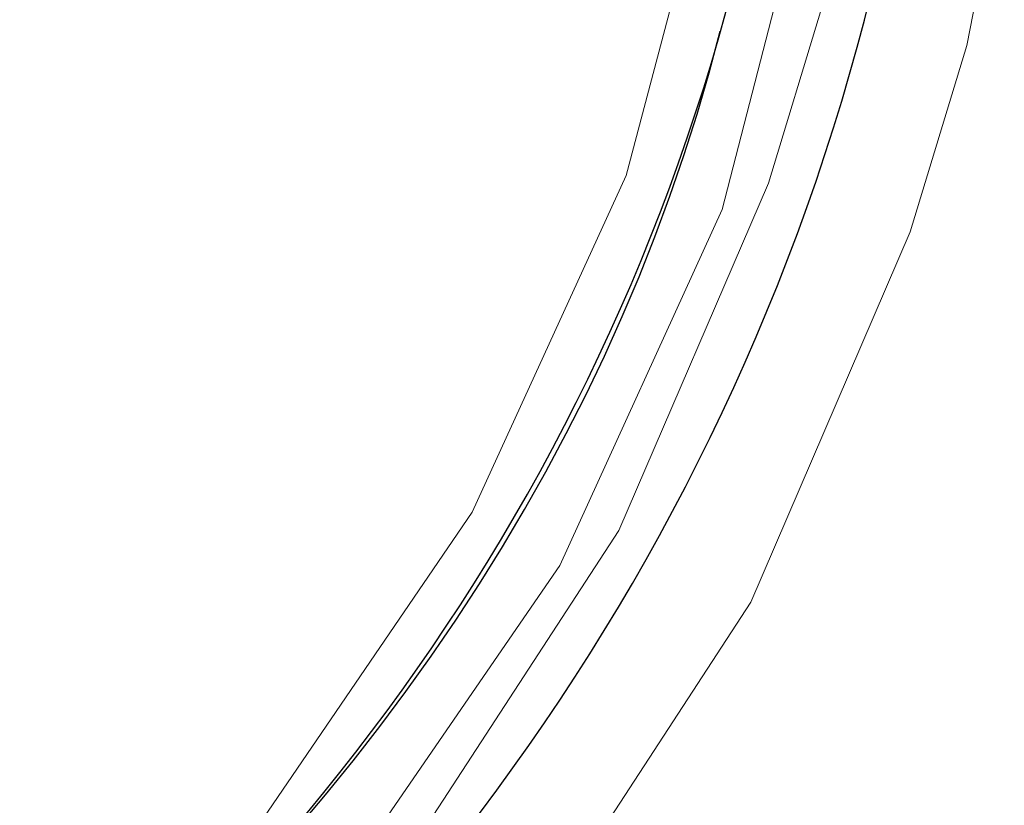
# Model space of a CAD drawing. Header units: inches. Extents: x 0 to 612, y 155 to 655.
# Tile 119 of 138: x 155.36 to 165.18, y 363.45 to 371.29. Entities that reach past the tile are written whole.
import ezdxf

# ---------------------------------------------------------------- set-up
doc = ezdxf.new("R2010")
doc.units = ezdxf.units.IN
doc.header["$MEASUREMENT"] = 0
doc.layers.add('Layer 1', color=7, linetype='Continuous')

# ---------------------------------------------------------------- blocks, each defined once
blk = doc.blocks.new('block 1499')
at = {"layer": 'Layer 1', "color": 7, "lineweight": 25}
blk.add_open_spline([(141.5938, 355.6094), (150.8813, 355.3291), (160.1055, 362.2471), (162.3486, 371.1738)], degree=3, dxfattribs=at)
blk = doc.blocks.new('block 1498')
at = {"layer": 'Layer 1'}
blk.add_blockref('block 1499', (0, 0), dxfattribs=at)
blk = doc.blocks.new('block 1497')
at = {"layer": 'Layer 1'}
blk.add_blockref('block 1498', (0, 0), dxfattribs=at)
blk = doc.blocks.new('block 1544')
at = {"layer": 'Layer 1', "lineweight": 0}
for points in [[(162.3501, 373.2773)], [(161.4097, 369.7314)]]:
    blk.add_lwpolyline(points, dxfattribs=at)
blk.add_open_spline([(162.3501, 373.2773), (162.3501, 373.2773), (161.4097, 369.7314), (161.4097, 369.7314), (161.4097, 369.7314), (162.3501, 373.2773), (162.3501, 373.2773)], degree=3, knots=[0, 0, 0, 0, 1, 1, 1, 2, 2, 2, 2], dxfattribs=at)
blk = doc.blocks.new('block 1545')
at = {"layer": 'Layer 1', "lineweight": 0}
for points in [[(161.4097, 369.7314)], [(159.8745, 366.3721)]]:
    blk.add_lwpolyline(points, dxfattribs=at)
blk.add_open_spline([(161.4097, 369.7314), (161.4097, 369.7314), (159.8745, 366.3721), (159.8745, 366.3721), (159.8745, 366.3721), (161.4097, 369.7314), (161.4097, 369.7314)], degree=3, knots=[0, 0, 0, 0, 1, 1, 1, 2, 2, 2, 2], dxfattribs=at)
blk = doc.blocks.new('block 1546')
at = {"layer": 'Layer 1', "lineweight": 0}
for points in [[(159.8745, 366.3721)], [(157.7871, 363.3135)]]:
    blk.add_lwpolyline(points, dxfattribs=at)
blk.add_open_spline([(159.8745, 366.3721), (159.8745, 366.3721), (157.7871, 363.3135), (157.7871, 363.3135), (157.7871, 363.3135), (159.8745, 366.3721), (159.8745, 366.3721)], degree=3, knots=[0, 0, 0, 0, 1, 1, 1, 2, 2, 2, 2], dxfattribs=at)
blk = doc.blocks.new('block 1541')
at = {"layer": 'Layer 1'}
for name in ['block 1544', 'block 1545', 'block 1546']:
    blk.add_blockref(name, (0, 0), dxfattribs=at)
blk = doc.blocks.new('block 1540')
at = {"layer": 'Layer 1'}
blk.add_blockref('block 1541', (0, 0), dxfattribs=at)
blk = doc.blocks.new('block 1583')
at = {"layer": 'Layer 1', "color": 7, "lineweight": 25}
blk.add_open_spline([(141.5938, 355.6094), (153.501, 355.6094), (163.1538, 365.165), (163.1538, 376.9531), (163.1538, 376.9531), (163.1538, 376.9531), (163.1538, 376.9531), (163.1538, 388.7402), (153.501, 398.2979), (141.5938, 398.2979), (141.5938, 398.2979), (141.5938, 398.2979), (141.5938, 398.2979), (141.5938, 398.2979), (141.5938, 398.2979), (141.5938, 398.2979)], degree=3, knots=[0, 0, 0, 0, 1, 1, 1, 2, 2, 2, 3, 3, 3, 4, 4, 4, 5, 5, 5, 5], dxfattribs=at)
blk = doc.blocks.new('block 1582')
at = {"layer": 'Layer 1'}
blk.add_blockref('block 1583', (0, 0), dxfattribs=at)
blk = doc.blocks.new('block 1581')
at = {"layer": 'Layer 1'}
blk.add_blockref('block 1582', (0, 0), dxfattribs=at)
blk = doc.blocks.new('block 2472')
at = {"layer": 'Layer 1', "lineweight": 0}
for points in [[(163.3252, 373.0996)], [(162.3696, 369.3936)]]:
    blk.add_lwpolyline(points, dxfattribs=at)
blk.add_open_spline([(163.3252, 373.0996), (163.3252, 373.0996), (162.3696, 369.3936), (162.3696, 369.3936), (162.3696, 369.3936), (163.3252, 373.0996), (163.3252, 373.0996)], degree=3, knots=[0, 0, 0, 0, 1, 1, 1, 2, 2, 2, 2], dxfattribs=at)
blk = doc.blocks.new('block 2473')
at = {"layer": 'Layer 1', "lineweight": 0}
for points in [[(162.3696, 369.3936)], [(160.7505, 365.8398)]]:
    blk.add_lwpolyline(points, dxfattribs=at)
blk.add_open_spline([(162.3696, 369.3936), (162.3696, 369.3936), (160.7505, 365.8398), (160.7505, 365.8398), (160.7505, 365.8398), (162.3696, 369.3936), (162.3696, 369.3936)], degree=3, knots=[0, 0, 0, 0, 1, 1, 1, 2, 2, 2, 2], dxfattribs=at)
blk = doc.blocks.new('block 2474')
at = {"layer": 'Layer 1', "lineweight": 0}
for points in [[(160.7505, 365.8398)], [(158.561, 362.6553)]]:
    blk.add_lwpolyline(points, dxfattribs=at)
blk.add_open_spline([(160.7505, 365.8398), (160.7505, 365.8398), (158.561, 362.6553), (158.561, 362.6553), (158.561, 362.6553), (160.7505, 365.8398), (160.7505, 365.8398)], degree=3, knots=[0, 0, 0, 0, 1, 1, 1, 2, 2, 2, 2], dxfattribs=at)
blk = doc.blocks.new('block 2470')
at = {"layer": 'Layer 1'}
for name in ['block 2472', 'block 2473', 'block 2474']:
    blk.add_blockref(name, (0, 0), dxfattribs=at)
blk = doc.blocks.new('block 2469')
at = {"layer": 'Layer 1'}
blk.add_blockref('block 2470', (0, 0), dxfattribs=at)
blk = doc.blocks.new('block 2532')
at = {"layer": 'Layer 1', "lineweight": 0}
for points in [[(163.3599, 371.4004)], [(162.8311, 369.6562)]]:
    blk.add_lwpolyline(points, dxfattribs=at)
blk.add_open_spline([(163.3599, 371.4004), (163.3599, 371.4004), (162.8311, 369.6562), (162.8311, 369.6562), (162.8311, 369.6562), (163.3599, 371.4004), (163.3599, 371.4004)], degree=3, knots=[0, 0, 0, 0, 1, 1, 1, 2, 2, 2, 2], dxfattribs=at)
blk = doc.blocks.new('block 2533')
at = {"layer": 'Layer 1', "lineweight": 0}
for points in [[(162.8311, 369.6562)], [(161.3379, 366.1904)]]:
    blk.add_lwpolyline(points, dxfattribs=at)
blk.add_open_spline([(162.8311, 369.6562), (162.8311, 369.6562), (161.3379, 366.1904), (161.3379, 366.1904), (161.3379, 366.1904), (162.8311, 369.6562), (162.8311, 369.6562)], degree=3, knots=[0, 0, 0, 0, 1, 1, 1, 2, 2, 2, 2], dxfattribs=at)
blk = doc.blocks.new('block 2534')
at = {"layer": 'Layer 1', "lineweight": 0}
for points in [[(161.3379, 366.1904)], [(159.2974, 363.0576)]]:
    blk.add_lwpolyline(points, dxfattribs=at)
blk.add_open_spline([(161.3379, 366.1904), (161.3379, 366.1904), (159.2974, 363.0576), (159.2974, 363.0576), (159.2974, 363.0576), (161.3379, 366.1904), (161.3379, 366.1904)], degree=3, knots=[0, 0, 0, 0, 1, 1, 1, 2, 2, 2, 2], dxfattribs=at)
blk = doc.blocks.new('block 2528')
at = {"layer": 'Layer 1'}
for name in ['block 2532', 'block 2533', 'block 2534']:
    blk.add_blockref(name, (0, 0), dxfattribs=at)
blk = doc.blocks.new('block 2527')
at = {"layer": 'Layer 1'}
blk.add_blockref('block 2528', (0, 0), dxfattribs=at)
blk = doc.blocks.new('block 2605')
at = {"layer": 'Layer 1', "color": 7, "lineweight": 25}
blk.add_open_spline([(141.5938, 354.2676), (154.2495, 354.2676), (164.5098, 364.4238), (164.5098, 376.9531), (164.5098, 376.9531), (164.5098, 376.9531), (164.5098, 376.9531), (164.5098, 389.4814), (154.2495, 399.6387), (141.5938, 399.6387), (141.5938, 399.6387), (141.5938, 399.6387), (141.5938, 399.6387), (141.5938, 399.6387), (141.5938, 399.6387), (141.5938, 399.6387)], degree=3, knots=[0, 0, 0, 0, 1, 1, 1, 2, 2, 2, 3, 3, 3, 4, 4, 4, 5, 5, 5, 5], dxfattribs=at)
blk = doc.blocks.new('block 2604')
at = {"layer": 'Layer 1'}
blk.add_blockref('block 2605', (0, 0), dxfattribs=at)
blk = doc.blocks.new('block 2603')
at = {"layer": 'Layer 1'}
blk.add_blockref('block 2604', (0, 0), dxfattribs=at)
blk = doc.blocks.new('block 2626')
at = {"layer": 'Layer 1', "color": 7, "lineweight": 25}
blk.add_open_spline([(141.5938, 354.2676), (154.2495, 354.2676), (164.5098, 364.4238), (164.5098, 376.9531), (164.5098, 376.9531), (164.5098, 376.9531), (164.5098, 376.9531), (164.5098, 389.4814), (154.2495, 399.6387), (141.5938, 399.6387), (141.5938, 399.6387), (141.5938, 399.6387), (141.5938, 399.6387), (141.5938, 399.6387), (141.5938, 399.6387), (141.5938, 399.6387)], degree=3, knots=[0, 0, 0, 0, 1, 1, 1, 2, 2, 2, 3, 3, 3, 4, 4, 4, 5, 5, 5, 5], dxfattribs=at)
blk = doc.blocks.new('block 2625')
at = {"layer": 'Layer 1'}
blk.add_blockref('block 2626', (0, 0), dxfattribs=at)
blk = doc.blocks.new('block 2624')
at = {"layer": 'Layer 1'}
blk.add_blockref('block 2625', (0, 0), dxfattribs=at)
blk = doc.blocks.new('block 4750')
at = {"layer": 'Layer 1', "lineweight": 0}
for points in [[(162.6538, 365.4727)], [(160.4771, 362.1299)]]:
    blk.add_lwpolyline(points, dxfattribs=at)
blk.add_open_spline([(160.4771, 362.1299), (160.4771, 362.1299), (162.6538, 365.4727), (162.6538, 365.4727), (162.6538, 365.4727), (160.4771, 362.1299), (160.4771, 362.1299)], degree=3, knots=[0, 0, 0, 0, 1, 1, 1, 2, 2, 2, 2], dxfattribs=at)
blk = doc.blocks.new('block 4751')
at = {"layer": 'Layer 1', "lineweight": 0}
for points in [[(164.2466, 369.1699)], [(162.6538, 365.4727)]]:
    blk.add_lwpolyline(points, dxfattribs=at)
blk.add_open_spline([(162.6538, 365.4727), (162.6538, 365.4727), (164.2466, 369.1699), (164.2466, 369.1699), (164.2466, 369.1699), (162.6538, 365.4727), (162.6538, 365.4727)], degree=3, knots=[0, 0, 0, 0, 1, 1, 1, 2, 2, 2, 2], dxfattribs=at)
blk = doc.blocks.new('block 4752')
at = {"layer": 'Layer 1', "lineweight": 0}
for points in [[(164.8105, 371.0293)], [(164.2466, 369.1699)]]:
    blk.add_lwpolyline(points, dxfattribs=at)
blk.add_open_spline([(164.2466, 369.1699), (164.2466, 369.1699), (164.8105, 371.0293), (164.8105, 371.0293), (164.8105, 371.0293), (164.2466, 369.1699), (164.2466, 369.1699)], degree=3, knots=[0, 0, 0, 0, 1, 1, 1, 2, 2, 2, 2], dxfattribs=at)
blk = doc.blocks.new('block 4753')
at = {"layer": 'Layer 1', "lineweight": 0}
for points in [[(165.1846, 372.9365)], [(164.8105, 371.0293)]]:
    blk.add_lwpolyline(points, dxfattribs=at)
blk.add_open_spline([(164.8105, 371.0293), (164.8105, 371.0293), (165.1846, 372.9365), (165.1846, 372.9365), (165.1846, 372.9365), (164.8105, 371.0293), (164.8105, 371.0293)], degree=3, knots=[0, 0, 0, 0, 1, 1, 1, 2, 2, 2, 2], dxfattribs=at)
blk = doc.blocks.new('block 4727')
at = {"layer": 'Layer 1'}
for name in ['block 4753', 'block 4752', 'block 4751', 'block 4750']:
    blk.add_blockref(name, (0, 0), dxfattribs=at)
blk = doc.blocks.new('block 4726')
at = {"layer": 'Layer 1'}
blk.add_blockref('block 4727', (0, 0), dxfattribs=at)
blk = doc.blocks.new('block 921')
at = {"layer": 'Layer 1'}
for name in ['block 2603', 'block 2624', 'block 1581', 'block 4726', 'block 2527', 'block 2469', 'block 1540', 'block 1497']:
    blk.add_blockref(name, (0, 0), dxfattribs=at)
blk = doc.blocks.new('block 920')
at = {"layer": 'Layer 1'}
blk.add_blockref('block 921', (0, 0), dxfattribs=at)
blk = doc.blocks.new('block 2')
at = {"layer": 'Layer 1'}
blk.add_blockref('block 920', (0, 0), dxfattribs=at)

msp = doc.modelspace()

# ---------------------------------------------------------------- block references
at = {"layer": 'Layer 1'}
msp.add_blockref('block 2', (0, 0), dxfattribs=at)

doc.saveas('drawing.dxf')
